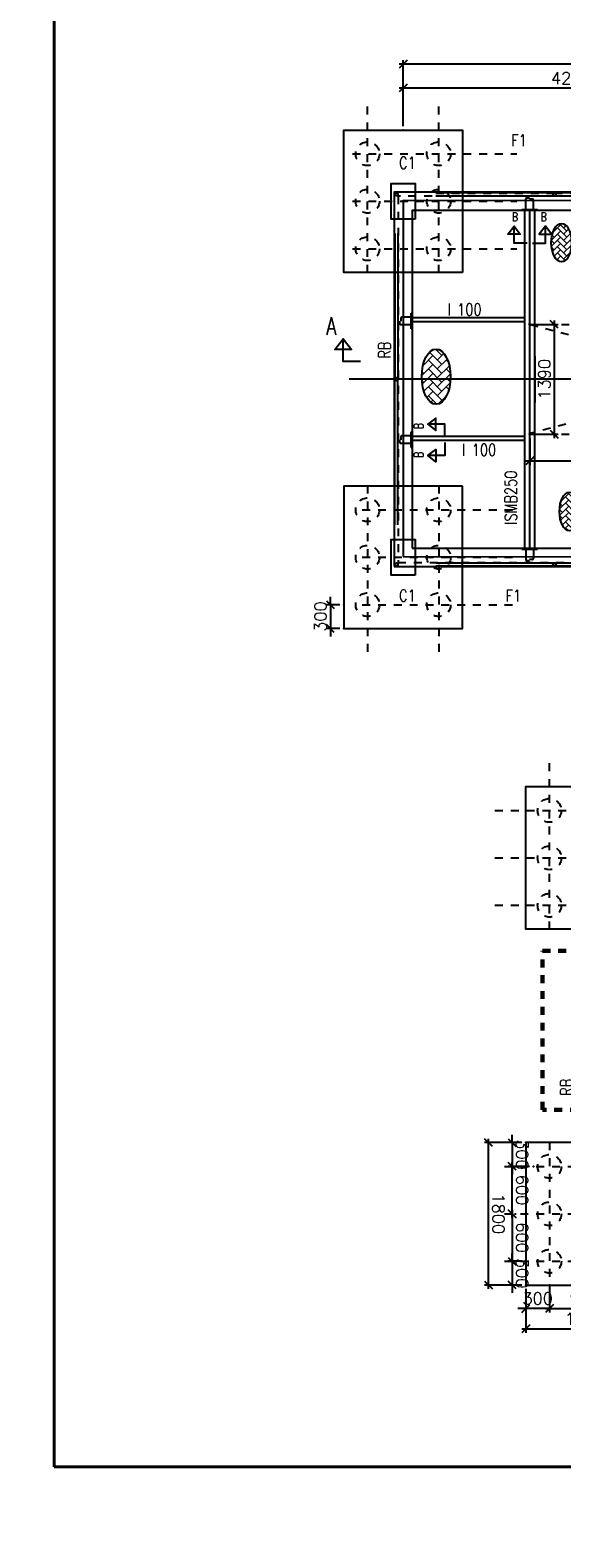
# Model space of a CAD drawing. Header units: inches. Extents: x 727810 to 1461440, y 2714588 to 5435005.
# Tile 104 of 233: x 728896 to 728903, y 2716074 to 2716093. Entities that reach past the tile are written whole.
import ezdxf

# ---------------------------------------------------------------- set-up
doc = ezdxf.new("R2010")
doc.units = ezdxf.units.IN
doc.header["$MEASUREMENT"] = 0
doc.linetypes.add('DIVIDEX2', pattern=[2.5, 1, -0.5, 0, -0.5, 0, -0.5])
doc.linetypes.add('HIDDEN', pattern=[0.375, 0.25, -0.125])
doc.layers.add('AM_5', color=3, linetype='Continuous', lineweight=15)
doc.layers.add('AM_8', color=1, linetype='Continuous', lineweight=15)
doc.layers.add('DETAILS', color=7, linetype='Continuous')
doc.layers.add('Inverter Room', color=7, linetype='Continuous')
doc.styles.add('RANJAN', font='romans.shx', dxfattribs={"width": 0.75})
doc.styles.add('ROMANS', font='ROMANS.shx', dxfattribs={"height": 10})
doc.dimstyles.new('ROMANS$0', dxfattribs={"dimscale": 100, "dimtxt": 100, "dimasz": 1, "dimexe": 0.5, "dimexo": 0.5, "dimgap": 0.5, "dimtad": 1, "dimdec": 0, "dimrnd": 5, "dimdsep": 46, "dimtxsty": 'ROMANS', "dimblk": 'OBLIQUE', "dimcen": 1, "dimdle": 0.5, "dimclrd": 6, "dimclre": 6, "dimclrt": 3, "dimadec": 0, "dimazin": 0, "dimtfac": 1, "dimtdec": 0, "dimtix": 1, "dimtmove": 0, "dimatfit": 3, "dimldrblk": 'OBLIQUE', "dimfxl": 1, "dimtolj": 1, "dimtzin": 0, "dimarcsym": 0})
doc.dimstyles.new('ROMANS$7', dxfattribs={"dimscale": 100, "dimtxt": 2.5, "dimasz": 2, "dimexe": 20, "dimexo": 20, "dimgap": 0.5, "dimtad": 1, "dimdec": 0, "dimrnd": 5, "dimzin": 0, "dimdsep": 46, "dimtxsty": 'ROMANS', "dimcen": 0.09, "dimdle": 20, "dimclrd": 256, "dimclre": 256, "dimclrt": 3, "dimadec": 0, "dimazin": 0, "dimtfac": 20, "dimtdec": 0, "dimtix": 1, "dimtmove": 2, "dimatfit": 3, "dimfxl": 1, "dimtolj": 1, "dimtzin": 0, "dimarcsym": 0})
pattern_1 = [(45, (89087.78671121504, 50533.3659537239), (-0.08838834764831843, 0.08838834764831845), [])]

# ---------------------------------------------------------------- blocks, each defined once
blk = doc.blocks.new('_Oblique')
at = {"color": 0, "linetype": 'ByBlock', "lineweight": -2}
blk.add_line((-0.5, -0.5), (0.5, 0.5), dxfattribs=at)
blk = doc.blocks.new('*D66')
at = {"layer": 'Inverter Room', "color": 6, "lineweight": -2, "ltscale": 0.5, "transparency": 16777216}
for p, q in [((2052740.935618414, -2324181.503205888), (2052740.935618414, -2324081.503205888)), ((2052861.739983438, -2324181.503205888), (2052690.935618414, -2324181.503205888)), ((2052740.935618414, -2324181.503205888), (2052740.935618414, -2324481.503205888)), ((2052861.739983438, -2324481.503205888), (2052690.935618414, -2324481.503205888)), ((2052740.935618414, -2324481.503205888), (2052740.935618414, -2324581.503205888))]:
    blk.add_line(p, q, dxfattribs=at)
at = {"layer": 'Inverter Room', "color": 0, "ltscale": 0.5, "transparency": 16777216}
for p in [(2052911.739983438, -2324181.503205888), (2052740.935618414, -2324481.503205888), (2052911.739983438, -2324481.503205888)]:
    blk.add_point(p, dxfattribs=at)
at = {"layer": 'Inverter Room', "color": 6, "lineweight": -2, "ltscale": 0.5, "transparency": 16777216, "xscale": 100, "yscale": 100, "zscale": 100}
for p, rotation in [((2052740.935618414, -2324181.503205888), 270), ((2052740.935618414, -2324481.503205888), 90)]:
    blk.add_blockref('_Oblique', p, dxfattribs=dict(at, rotation=rotation))
at = {"layer": 'Inverter Room', "color": 3, "ltscale": 0.5, "transparency": 16777216, "insert": (2052615.935618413, -2324331.503205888), "char_height": 150, "attachment_point": 5, "rotation": 90, "style": 'ROMANS'}
blk.add_mtext('\\A1;300', dxfattribs=at)
blk = doc.blocks.new('*D67')
at = {"layer": 'Inverter Room', "color": 6, "lineweight": -2, "ltscale": 0.5, "transparency": 16777216}
for p, q in [((2053661.739983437, -2318131.503205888), (2053661.739983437, -2317300.239580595)), ((2062161.739983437, -2318131.503205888), (2062161.739983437, -2317300.239580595)), ((2062211.739983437, -2317350.239580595), (2053611.739983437, -2317350.239580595))]:
    blk.add_line(p, q, dxfattribs=at)
at = {"layer": 'Inverter Room', "color": 0, "ltscale": 0.5, "transparency": 16777216}
for p in [(2053661.739983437, -2317350.239580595), (2053661.739983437, -2318181.503205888), (2062161.739983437, -2318181.503205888)]:
    blk.add_point(p, dxfattribs=at)
at = {"layer": 'Inverter Room', "color": 6, "lineweight": -2, "ltscale": 0.5, "transparency": 16777216, "xscale": 100, "yscale": 100, "zscale": 100, "rotation": 180}
blk.add_blockref('_Oblique', (2053661.739983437, -2317350.239580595), dxfattribs=at)
at = {"layer": 'Inverter Room', "color": 6, "lineweight": -2, "ltscale": 0.5, "transparency": 16777216, "xscale": 100, "yscale": 100, "zscale": 100}
blk.add_blockref('_Oblique', (2062161.739983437, -2317350.239580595), dxfattribs=at)
at = {"layer": 'Inverter Room', "color": 3, "ltscale": 0.5, "transparency": 16777216, "insert": (2057911.739983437, -2317225.239580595), "char_height": 150, "attachment_point": 5, "style": 'ROMANS'}
blk.add_mtext('\\A1;8500', dxfattribs=at)
blk = doc.blocks.new('*D69')
at = {"layer": 'AM_5', "color": 6, "lineweight": -2, "transparency": 16777216}
for p, q in [((2053611.739983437, -2317649.735544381), (2057961.739983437, -2317649.735544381)), ((2053661.739983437, -2318131.503205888), (2053661.739983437, -2317599.735544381)), ((2057911.739983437, -2318131.503205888), (2057911.739983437, -2317599.735544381))]:
    blk.add_line(p, q, dxfattribs=at)
at = {"layer": 'Inverter Room', "color": 0, "transparency": 16777216}
for p in [(2057911.739983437, -2317649.735544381), (2053661.739983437, -2318181.503205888), (2057911.739983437, -2318181.503205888)]:
    blk.add_point(p, dxfattribs=at)
at = {"layer": 'AM_5', "color": 6, "lineweight": -2, "transparency": 16777216, "xscale": 100, "yscale": 100, "zscale": 100, "rotation": 180}
blk.add_blockref('_Oblique', (2053661.739983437, -2317649.735544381), dxfattribs=at)
at = {"layer": 'AM_5', "color": 6, "lineweight": -2, "transparency": 16777216, "xscale": 100, "yscale": 100, "zscale": 100}
blk.add_blockref('_Oblique', (2057911.739983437, -2317649.735544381), dxfattribs=at)
at = {"layer": 'AM_5', "color": 3, "transparency": 16777216, "insert": (2055786.739983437, -2317524.735544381), "char_height": 150, "attachment_point": 5, "style": 'ROMANS', "bg_fill": 3, "box_fill_scale": 1.25, "bg_fill_color": 256, "bg_fill_true_color": 13158600, "bg_fill_transparency": 0}
blk.add_mtext('\\A1;4250', dxfattribs=at)
blk = doc.blocks.new('*D70')
at = {"layer": 'AM_5', "color": 6, "lineweight": -2, "transparency": 16777216}
for p, q in [((2055311.739983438, -2320637.503205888), (2055621.624641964, -2320637.503205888)), ((2055571.624641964, -2320587.503205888), (2055571.624641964, -2322075.503205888)), ((2055311.739983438, -2322025.503205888), (2055621.624641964, -2322025.503205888))]:
    blk.add_line(p, q, dxfattribs=at)
at = {"layer": 'Inverter Room', "color": 0, "transparency": 16777216}
for p in [(2055261.739983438, -2320637.503205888), (2055261.739983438, -2322025.503205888), (2055571.624641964, -2322025.503205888)]:
    blk.add_point(p, dxfattribs=at)
at = {"layer": 'AM_5', "color": 6, "lineweight": -2, "transparency": 16777216, "xscale": 100, "yscale": 100, "zscale": 100}
for p, rotation in [((2055571.624641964, -2320637.503205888), 90), ((2055571.624641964, -2322025.503205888), 270)]:
    blk.add_blockref('_Oblique', p, dxfattribs=dict(at, rotation=rotation))
at = {"layer": 'AM_5', "color": 3, "transparency": 16777216, "insert": (2055446.624641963, -2321331.503205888), "char_height": 150, "attachment_point": 5, "rotation": 90, "style": 'ROMANS', "bg_fill": 3, "box_fill_scale": 1.25, "bg_fill_color": 256, "bg_fill_true_color": 13158600, "bg_fill_transparency": 0}
blk.add_mtext('\\A1;1390', dxfattribs=at)
blk = doc.blocks.new('*D71')
at = {"layer": 'DETAILS', "color": 6, "lineweight": -2, "ltscale": 0.5, "transparency": 16777216}
for p, q in [((2055261.739983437, -2322075.503205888), (2055261.739983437, -2322411.802823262)), ((2060561.739983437, -2322075.503205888), (2060561.739983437, -2322411.802823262)), ((2055211.739983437, -2322361.802823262), (2060611.739983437, -2322361.802823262))]:
    blk.add_line(p, q, dxfattribs=at)
at = {"layer": 'Inverter Room', "color": 0, "ltscale": 0.5, "transparency": 16777216}
for p in [(2055261.739983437, -2322025.503205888), (2060561.739983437, -2322025.503205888), (2060561.739983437, -2322361.802823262)]:
    blk.add_point(p, dxfattribs=at)
at = {"layer": 'DETAILS', "color": 6, "lineweight": -2, "ltscale": 0.5, "transparency": 16777216, "xscale": 100, "yscale": 100, "zscale": 100, "rotation": 180}
blk.add_blockref('_Oblique', (2055261.739983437, -2322361.802823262), dxfattribs=at)
at = {"layer": 'DETAILS', "color": 6, "lineweight": -2, "ltscale": 0.5, "transparency": 16777216, "xscale": 100, "yscale": 100, "zscale": 100}
blk.add_blockref('_Oblique', (2060561.739983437, -2322361.802823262), dxfattribs=at)
at = {"layer": 'DETAILS', "color": 3, "ltscale": 0.5, "transparency": 16777216, "insert": (2057911.739983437, -2322236.802823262), "char_height": 150, "attachment_point": 5, "style": 'ROMANS', "bg_fill": 3, "box_fill_scale": 1.25, "bg_fill_color": 256, "bg_fill_true_color": 13158600, "bg_fill_transparency": 0}
blk.add_mtext('\\A1;5300', dxfattribs=at)
blk = doc.blocks.new('*D76')
at = {"layer": 'Inverter Room', "color": 6, "lineweight": -2, "ltscale": 0.5, "transparency": 16777216}
for p, q in [((2103215.333822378, -2331215.327948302), (2103768.531594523, -2331215.327948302)), ((2103718.531594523, -2332765.327948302), (2103718.531594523, -2331165.327948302)), ((2103215.333822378, -2332715.327948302), (2103768.531594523, -2332715.327948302))]:
    blk.add_line(p, q, dxfattribs=at)
at = {"layer": 'Inverter Room', "color": 0, "ltscale": 0.5, "transparency": 16777216}
for p in [(2103165.333822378, -2331215.327948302), (2103718.531594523, -2331215.327948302), (2103165.333822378, -2332715.327948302)]:
    blk.add_point(p, dxfattribs=at)
at = {"layer": 'Inverter Room', "color": 6, "lineweight": -2, "ltscale": 0.5, "transparency": 16777216, "xscale": 100, "yscale": 100, "zscale": 100}
for p, rotation in [((2103718.531594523, -2331215.327948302), 90), ((2103718.531594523, -2332715.327948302), 270)]:
    blk.add_blockref('_Oblique', p, dxfattribs=dict(at, rotation=rotation))
at = {"layer": 'Inverter Room', "color": 3, "ltscale": 0.5, "transparency": 16777216, "insert": (2103593.531594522, -2331965.327948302), "char_height": 150, "attachment_point": 5, "rotation": 90, "style": 'ROMANS'}
blk.add_mtext('\\A1;1500', dxfattribs=at)
blk = doc.blocks.new('*D77')
at = {"layer": 'DETAILS', "color": 6, "lineweight": -2, "ltscale": 0.5, "transparency": 16777216}
for p, q in [((2101365.333822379, -2332765.327948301), (2101365.333822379, -2333235.586654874)), ((2103165.333822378, -2332765.327948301), (2103165.333822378, -2333235.586654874)), ((2103215.333822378, -2333185.586654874), (2101315.333822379, -2333185.586654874))]:
    blk.add_line(p, q, dxfattribs=at)
at = {"layer": 'Inverter Room', "color": 0, "ltscale": 0.5, "transparency": 16777216}
for p in [(2101365.333822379, -2332715.327948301), (2103165.333822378, -2332715.327948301), (2101365.333822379, -2333185.586654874)]:
    blk.add_point(p, dxfattribs=at)
at = {"layer": 'DETAILS', "color": 6, "lineweight": -2, "ltscale": 0.5, "transparency": 16777216, "xscale": 100, "yscale": 100, "zscale": 100, "rotation": 180}
blk.add_blockref('_Oblique', (2101365.333822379, -2333185.586654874), dxfattribs=at)
at = {"layer": 'DETAILS', "color": 6, "lineweight": -2, "ltscale": 0.5, "transparency": 16777216, "xscale": 100, "yscale": 100, "zscale": 100}
blk.add_blockref('_Oblique', (2103165.333822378, -2333185.586654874), dxfattribs=at)
at = {"layer": 'DETAILS', "color": 3, "ltscale": 0.5, "transparency": 16777216, "insert": (2102265.333822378, -2333060.586654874), "char_height": 150, "attachment_point": 5, "style": 'ROMANS', "bg_fill": 3, "box_fill_scale": 1.25, "bg_fill_color": 256, "bg_fill_true_color": 13158600, "bg_fill_transparency": 0}
blk.add_mtext('\\A1;1800', dxfattribs=at)
blk = doc.blocks.new('*D78')
at = {"layer": 'Inverter Room', "color": 6, "lineweight": -2, "ltscale": 0.5, "transparency": 16777216}
for p, q in [((2102215.333822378, -2332886.132313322), (2102915.333822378, -2332886.132313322)), ((2102265.333822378, -2332858.267928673), (2102265.333822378, -2332836.132313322)), ((2102865.333822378, -2332858.267928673), (2102865.333822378, -2332836.132313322))]:
    blk.add_line(p, q, dxfattribs=at)
at = {"layer": 'Inverter Room', "color": 0, "ltscale": 0.5, "transparency": 16777216}
for p in [(2102265.333822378, -2332908.267928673), (2102865.333822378, -2332886.132313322), (2102865.333822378, -2332908.267928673)]:
    blk.add_point(p, dxfattribs=at)
at = {"layer": 'Inverter Room', "color": 6, "lineweight": -2, "ltscale": 0.5, "transparency": 16777216, "xscale": 100, "yscale": 100, "zscale": 100, "rotation": 180}
blk.add_blockref('_Oblique', (2102265.333822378, -2332886.132313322), dxfattribs=at)
at = {"layer": 'Inverter Room', "color": 6, "lineweight": -2, "ltscale": 0.5, "transparency": 16777216, "xscale": 100, "yscale": 100, "zscale": 100}
blk.add_blockref('_Oblique', (2102865.333822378, -2332886.132313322), dxfattribs=at)
at = {"layer": 'Inverter Room', "color": 3, "ltscale": 0.5, "transparency": 16777216, "insert": (2102565.333822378, -2332761.132313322), "char_height": 150, "attachment_point": 5, "style": 'ROMANS'}
blk.add_mtext('\\A1;600', dxfattribs=at)
blk = doc.blocks.new('*D79')
at = {"layer": 'Inverter Room', "color": 6, "lineweight": -2, "ltscale": 0.5, "transparency": 16777216}
for p, q in [((2103460.451304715, -2332415.327948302), (2103460.451304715, -2332315.327948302)), ((2103215.333822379, -2332415.327948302), (2103510.451304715, -2332415.327948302)), ((2103460.451304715, -2332415.327948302), (2103460.451304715, -2332715.327948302)), ((2103215.333822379, -2332715.327948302), (2103510.451304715, -2332715.327948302)), ((2103460.451304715, -2332715.327948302), (2103460.451304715, -2332815.327948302))]:
    blk.add_line(p, q, dxfattribs=at)
at = {"layer": 'Inverter Room', "color": 0, "ltscale": 0.5, "transparency": 16777216}
for p in [(2103165.333822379, -2332415.327948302), (2103165.333822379, -2332715.327948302), (2103460.451304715, -2332715.327948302)]:
    blk.add_point(p, dxfattribs=at)
at = {"layer": 'Inverter Room', "color": 6, "lineweight": -2, "ltscale": 0.5, "transparency": 16777216, "xscale": 100, "yscale": 100, "zscale": 100}
for p, rotation in [((2103460.451304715, -2332415.327948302), 270), ((2103460.451304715, -2332715.327948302), 90)]:
    blk.add_blockref('_Oblique', p, dxfattribs=dict(at, rotation=rotation))
at = {"layer": 'Inverter Room', "color": 3, "ltscale": 0.5, "transparency": 16777216, "insert": (2103335.451304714, -2332565.327948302), "char_height": 150, "attachment_point": 5, "rotation": 90, "style": 'ROMANS'}
blk.add_mtext('\\A1;300', dxfattribs=at)
blk = doc.blocks.new('*D91')
at = {"layer": 'Inverter Room', "color": 6, "lineweight": -2, "ltscale": 0.5, "transparency": 16777216}
for p, q in [((2101665.333822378, -2332666.512128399), (2101665.333822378, -2332936.382313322)), ((2101365.333822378, -2332886.382313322), (2101265.333822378, -2332886.382313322)), ((2101365.333822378, -2332765.327948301), (2101365.333822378, -2332936.382313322)), ((2101365.333822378, -2332886.382313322), (2101665.333822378, -2332886.382313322)), ((2101665.333822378, -2332886.382313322), (2101765.333822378, -2332886.382313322))]:
    blk.add_line(p, q, dxfattribs=at)
at = {"layer": 'Inverter Room', "color": 0, "ltscale": 0.5, "transparency": 16777216}
for p in [(2101365.333822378, -2332715.327948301), (2101665.333822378, -2332616.512128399), (2101665.333822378, -2332886.382313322)]:
    blk.add_point(p, dxfattribs=at)
at = {"layer": 'Inverter Room', "color": 6, "lineweight": -2, "ltscale": 0.5, "transparency": 16777216, "xscale": 100, "yscale": 100, "zscale": 100}
blk.add_blockref('_Oblique', (2101365.333822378, -2332886.382313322), dxfattribs=at)
at = {"layer": 'Inverter Room', "color": 6, "lineweight": -2, "ltscale": 0.5, "transparency": 16777216, "xscale": 100, "yscale": 100, "zscale": 100, "rotation": 180}
blk.add_blockref('_Oblique', (2101665.333822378, -2332886.382313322), dxfattribs=at)
at = {"layer": 'Inverter Room', "color": 3, "ltscale": 0.5, "transparency": 16777216, "insert": (2101515.333822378, -2332761.382313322), "char_height": 150, "attachment_point": 5, "style": 'ROMANS'}
blk.add_mtext('\\A1;300', dxfattribs=at)
blk = doc.blocks.new('*D92')
at = {"layer": 'Inverter Room', "color": 6, "lineweight": -2, "ltscale": 0.5, "transparency": 16777216}
for p, q in [((2102865.333822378, -2332886.132313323), (2102765.333822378, -2332886.132313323)), ((2102865.333822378, -2332765.327948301), (2102865.333822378, -2332936.132313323)), ((2102865.333822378, -2332886.132313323), (2103165.333822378, -2332886.132313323)), ((2103165.333822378, -2332765.327948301), (2103165.333822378, -2332936.132313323)), ((2103165.333822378, -2332886.132313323), (2103265.333822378, -2332886.132313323))]:
    blk.add_line(p, q, dxfattribs=at)
at = {"layer": 'Inverter Room', "color": 0, "ltscale": 0.5, "transparency": 16777216}
for p in [(2102865.333822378, -2332715.327948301), (2103165.333822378, -2332715.327948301), (2103165.333822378, -2332886.132313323)]:
    blk.add_point(p, dxfattribs=at)
at = {"layer": 'Inverter Room', "color": 6, "lineweight": -2, "ltscale": 0.5, "transparency": 16777216, "xscale": 100, "yscale": 100, "zscale": 100}
blk.add_blockref('_Oblique', (2102865.333822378, -2332886.132313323), dxfattribs=at)
at = {"layer": 'Inverter Room', "color": 6, "lineweight": -2, "ltscale": 0.5, "transparency": 16777216, "xscale": 100, "yscale": 100, "zscale": 100, "rotation": 180}
blk.add_blockref('_Oblique', (2103165.333822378, -2332886.132313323), dxfattribs=at)
at = {"layer": 'Inverter Room', "color": 3, "ltscale": 0.5, "transparency": 16777216, "insert": (2103015.333822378, -2332761.132313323), "char_height": 150, "attachment_point": 5, "style": 'ROMANS'}
blk.add_mtext('\\A1;300', dxfattribs=at)
blk = doc.blocks.new('*D80')
at = {"layer": 'Inverter Room', "color": 6, "lineweight": -2, "ltscale": 0.5, "transparency": 16777216}
for p, q in [((2102315.333822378, -2332886.132313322), (2101615.333822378, -2332886.132313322)), ((2101665.333822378, -2332858.267928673), (2101665.333822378, -2332836.132313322)), ((2102265.333822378, -2332858.267928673), (2102265.333822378, -2332836.132313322))]:
    blk.add_line(p, q, dxfattribs=at)
at = {"layer": 'Inverter Room', "color": 0, "ltscale": 0.5, "transparency": 16777216}
for p in [(2101665.333822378, -2332886.132313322), (2101665.333822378, -2332908.267928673), (2102265.333822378, -2332908.267928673)]:
    blk.add_point(p, dxfattribs=at)
at = {"layer": 'Inverter Room', "color": 6, "lineweight": -2, "ltscale": 0.5, "transparency": 16777216, "xscale": 100, "yscale": 100, "zscale": 100, "rotation": 180}
blk.add_blockref('_Oblique', (2101665.333822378, -2332886.132313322), dxfattribs=at)
at = {"layer": 'Inverter Room', "color": 6, "lineweight": -2, "ltscale": 0.5, "transparency": 16777216, "xscale": 100, "yscale": 100, "zscale": 100}
blk.add_blockref('_Oblique', (2102265.333822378, -2332886.132313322), dxfattribs=at)
at = {"layer": 'Inverter Room', "color": 3, "ltscale": 0.5, "transparency": 16777216, "insert": (2101965.333822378, -2332761.132313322), "char_height": 150, "attachment_point": 5, "style": 'ROMANS'}
blk.add_mtext('\\A1;600', dxfattribs=at)
blk = doc.blocks.new('*D81')
at = {"layer": 'AM_5', "color": 6, "lineweight": -2, "transparency": 16777216}
for p, q in [((2103215.333822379, -2331515.327948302), (2103510.451304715, -2331515.327948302)), ((2103460.451304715, -2332465.327948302), (2103460.451304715, -2331465.327948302)), ((2103215.333822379, -2332415.327948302), (2103510.451304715, -2332415.327948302))]:
    blk.add_line(p, q, dxfattribs=at)
at = {"layer": 'Inverter Room', "color": 0, "transparency": 16777216}
for p in [(2103165.333822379, -2331515.327948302), (2103460.451304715, -2331515.327948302), (2103165.333822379, -2332415.327948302)]:
    blk.add_point(p, dxfattribs=at)
at = {"layer": 'AM_5', "color": 6, "lineweight": -2, "transparency": 16777216, "xscale": 100, "yscale": 100, "zscale": 100}
for p, rotation in [((2103460.451304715, -2331515.327948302), 90), ((2103460.451304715, -2332415.327948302), 270)]:
    blk.add_blockref('_Oblique', p, dxfattribs=dict(at, rotation=rotation))
at = {"layer": 'AM_5', "color": 3, "transparency": 16777216, "insert": (2103335.451304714, -2331965.327948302), "char_height": 150, "attachment_point": 5, "rotation": 90, "style": 'ROMANS', "bg_fill": 3, "box_fill_scale": 1.25, "bg_fill_color": 256, "bg_fill_true_color": 13158600, "bg_fill_transparency": 0}
blk.add_mtext('\\A1;900', dxfattribs=at)
blk = doc.blocks.new('dshshh')
at = {"layer": 'AM_8', "ltscale": 0.5}
h = blk.add_hatch(dxfattribs=at)
h.set_pattern_fill('AR-HBONE', color=256, scale=14, style=0)
h.set_pattern_definition([(45, (673607.7391147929, -665542.4149470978), (6.217248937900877e-15, 79.19595949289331), [168, -56]), (135, (673647.3370945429, -665502.8169673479), (6.217248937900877e-15, 79.19595949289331), [168, -56])])
edge = h.paths.add_edge_path()
edge.add_ellipse((2055661.937466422, -2319605.092563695), major_axis=(0, 244.0198238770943), ratio=0.5219783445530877, start_angle=191.4591559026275, end_angle=459.2911062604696)
edge.add_ellipse((2055661.937466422, -2319605.092563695), major_axis=(0, 244.0198238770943), ratio=0.5219783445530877, start_angle=99.2911062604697, end_angle=191.4591559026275)
h = blk.add_hatch(dxfattribs=at)
h.set_pattern_fill('ANSI31', color=256, style=0)
h.set_pattern_definition(pattern_1)
edge = h.paths.add_edge_path()
edge.add_arc((2055261.739983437, -2320640.265767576), 7.160762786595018, 11.12182641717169, 168.8781735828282, ccw=False)
edge.add_arc((2055261.739983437, -2320637.503205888), 7.160762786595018, 348.8781735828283, 551.1218264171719)
h = blk.add_hatch(dxfattribs=at)
h.set_pattern_fill('AR-HBONE', color=256, scale=20, style=0)
h.set_pattern_definition([(45, (79715.24540795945, 41647.8343169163), (8.881784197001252e-15, 113.1370849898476), [240, -80]), (135, (79771.81395045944, 41704.4028594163), (8.881784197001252e-15, 113.1370849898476), [240, -80])])
edge = h.paths.add_edge_path()
edge.add_ellipse((2054078.385910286, -2321298.847992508), major_axis=(0, 348.599748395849), ratio=0.5219783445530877, start_angle=191.4591559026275, end_angle=459.2911062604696)
edge.add_ellipse((2054078.385910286, -2321298.847992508), major_axis=(0, 348.599748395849), ratio=0.5219783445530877, start_angle=99.2911062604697, end_angle=191.4591559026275)
h = blk.add_hatch(dxfattribs=at)
h.set_pattern_fill('ANSI31', color=256, style=0)
h.set_pattern_definition(pattern_1)
edge = h.paths.add_edge_path()
edge.add_arc((2055261.739983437, -2322022.740644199), 7.160762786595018, 191.1218264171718, 348.8781735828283)
edge.add_arc((2055261.739983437, -2322025.503205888), 7.160762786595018, -191.12182641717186, 11.12182641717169, ccw=False)
h = blk.add_hatch(dxfattribs=at)
h.set_pattern_fill('AR-HBONE', color=256, scale=14, style=0)
h.set_pattern_definition([(45, (673711.1683832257, -668940.7227326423), (6.217248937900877e-15, 79.19595949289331), [168, -56]), (135, (673750.7663629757, -668901.1247528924), (6.217248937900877e-15, 79.19595949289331), [168, -56])])
edge = h.paths.add_edge_path()
edge.add_ellipse((2055765.366734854, -2323003.400349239), major_axis=(0, 244.0198238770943), ratio=0.5219783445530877, start_angle=191.4591559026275, end_angle=459.2911062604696)
edge.add_ellipse((2055765.366734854, -2323003.400349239), major_axis=(0, 244.0198238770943), ratio=0.5219783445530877, start_angle=99.2911062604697, end_angle=191.4591559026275)
at = {"layer": 'DETAILS', "linetype": 'DIVIDEX2', "ltscale": 0.5}
for p, q in [((2053211.739983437, -2319985.399470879), (2053211.739983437, -2317883.399470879)), ((2054111.739983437, -2319985.399470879), (2054111.739983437, -2317883.399470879)), ((2053022.266101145, -2318481.503205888), (2055098.266101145, -2318481.503205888)), ((2053022.266101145, -2319081.503205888), (2055098.266101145, -2319081.503205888)), ((2053022.266101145, -2319681.503205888), (2055098.266101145, -2319681.503205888)), ((2053211.739983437, -2322677.606940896), (2053211.739983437, -2324863.888966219)), ((2054111.739983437, -2322677.606940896), (2054111.739983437, -2324863.888966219)), ((2053143.901716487, -2322981.503205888), (2055098.266101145, -2322981.503205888)), ((2053143.901716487, -2323581.503205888), (2055098.266101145, -2323581.503205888)), ((2053143.901716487, -2324181.503205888), (2055098.266101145, -2324181.503205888))]:
    blk.add_line(p, q, dxfattribs=at)
at = {"layer": 'DETAILS', "ltscale": 0.5}
for p, q in [((2054075.277989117, -2318971.112832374), (2055575.277989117, -2318971.112832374)), ((2054075.277989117, -2319011.112832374), (2055575.277989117, -2319011.112832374)), ((2055575.277989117, -2318971.112832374), (2057075.277989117, -2318971.112832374)), ((2055575.277989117, -2319011.112832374), (2057075.277989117, -2319011.112832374)), ((2053555.277989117, -2319491.112832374), (2053555.277989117, -2321331.503205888)), ((2053595.277989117, -2319491.112832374), (2053595.277989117, -2321331.503205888)), ((2053776.739979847, -2320494.383552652), (2053776.739979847, -2320694.383552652)), ((2053555.277989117, -2323171.893579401), (2053555.277989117, -2321331.503205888)), ((2053595.277989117, -2323171.893579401), (2053595.277989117, -2321331.503205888)), ((2053776.739979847, -2321994.383552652), (2053776.739979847, -2322194.383552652)), ((2054075.277989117, -2323651.893579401), (2055575.277989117, -2323651.893579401)), ((2054075.277989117, -2323691.893579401), (2055575.277989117, -2323691.893579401)), ((2055575.277989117, -2323651.893579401), (2057075.277989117, -2323651.893579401)), ((2055575.277989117, -2323691.893579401), (2057075.277989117, -2323691.893579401))]:
    blk.add_line(p, q, dxfattribs=at)
for centre, radius in [((2053575.277989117, -2318991.112832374), 20), ((2055575.277989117, -2318991.112832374), 20), ((2055261.739983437, -2320637.503205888), 7.160762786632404), ((2053575.277989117, -2321331.503205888), 20), ((2055261.739983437, -2322025.503205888), 7.160762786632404), ((2053575.277989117, -2323671.893579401), 20), ((2055575.277989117, -2323671.893579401), 20)]:
    blk.add_circle(centre, radius, dxfattribs=at)
for centre, start, end in [((2055261.739983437, -2320640.265767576), 11.12182641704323, 168.8781735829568), ((2055261.739983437, -2322022.740644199), 191.1218264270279, 348.8781735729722)]:
    blk.add_arc(centre, 7.160762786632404, start, end, dxfattribs=at)
for centre, major_axis in [((2055661.937466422, -2319605.092563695), (0, 244.0198238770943)), ((2054078.385910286, -2321298.847992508), (0, 348.599748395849)), ((2055765.366734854, -2323003.400349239), (0, 244.0198238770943))]:
    blk.add_ellipse(centre, major_axis=major_axis, ratio=0.5219783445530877, dxfattribs=at)
at = {"layer": 'Inverter Room', "color": 8, "linetype": 'HIDDEN', "ltscale": 2}
for p, q in [((2054073.619393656, -2318973.189410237), (2055576.936584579, -2318973.189410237)), ((2054075.277989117, -2319009.112832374), (2055575.277989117, -2319009.112832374)), ((2055573.619393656, -2318973.189410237), (2057076.936584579, -2318973.189410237)), ((2055575.277989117, -2319009.112832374), (2057075.277989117, -2319009.112832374)), ((2053557.35456698, -2319489.454236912), (2053557.35456698, -2321322.629033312)), ((2053593.277989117, -2319491.112832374), (2053593.277989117, -2321322.785408)), ((2060554.713705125, -2320638.884486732), (2055259.93435856, -2322018.573830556)), ((2055261.739983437, -2320637.503205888), (2060561.739983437, -2320637.503205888)), ((2055268.766261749, -2320638.884486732), (2060563.545608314, -2322018.573830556)), ((2053557.35456698, -2323173.552174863), (2053557.35456698, -2321340.377378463)), ((2053593.277989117, -2323171.893579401), (2053593.277989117, -2321340.221003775)), ((2055261.739983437, -2322025.503205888), (2060561.739983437, -2322025.503205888)), ((2054073.619393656, -2323689.817001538), (2055576.936584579, -2323689.817001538)), ((2054075.277989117, -2323653.893579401), (2055575.277989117, -2323653.893579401)), ((2055573.619393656, -2323689.817001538), (2057076.936584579, -2323689.817001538)), ((2055575.277989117, -2323653.893579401), (2057075.277989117, -2323653.893579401))]:
    blk.add_line(p, q, dxfattribs=at)
at = {"layer": 'Inverter Room', "color": 4, "ltscale": 0.5}
for p, q in [((2055161.739983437, -2319184.503205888), (2055161.739983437, -2319196.503205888)), ((2055361.739983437, -2319184.503205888), (2055361.739983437, -2319196.503205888)), ((2053764.739979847, -2320494.383552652), (2053776.739979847, -2320494.383552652)), ((2053764.739979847, -2320694.383552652), (2053776.739979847, -2320694.383552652)), ((2053764.739979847, -2321994.383552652), (2053776.739979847, -2321994.383552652)), ((2053764.739979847, -2322194.383552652), (2053776.739979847, -2322194.383552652)), ((2055161.739983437, -2323478.503205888), (2055161.739983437, -2323466.503205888)), ((2055361.739983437, -2323478.503205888), (2055361.739983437, -2323466.503205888))]:
    blk.add_line(p, q, dxfattribs=at)
at = {"layer": 'Inverter Room', "color": 2}
for p, q in [((2055214.011079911, -2319181.503205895), (2055214.011079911, -2319049.461498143)), ((2055217.011079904, -2319184.503205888), (2055306.46888697, -2319184.503205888)), ((2055225.261079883, -2319038.211498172), (2055259.113572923, -2319038.211498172)), ((2055298.218886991, -2319053.250468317), (2055259.634382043, -2319053.250468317)), ((2055309.468886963, -2319181.503205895), (2055309.468886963, -2319064.500468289)), ((2053761.739979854, -2320546.654649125), (2053644.737242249, -2320546.654649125)), ((2053764.739979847, -2320639.112456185), (2053764.739979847, -2320549.654649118)), ((2053618.448272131, -2320630.862456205), (2053618.448272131, -2320597.009963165)), ((2053761.739979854, -2320642.112456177), (2053629.698272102, -2320642.112456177)), ((2053633.487242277, -2320557.904649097), (2053633.487242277, -2320596.489154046)), ((2053633.487242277, -2322057.904649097), (2053633.487242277, -2322096.489154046)), ((2053761.739979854, -2322046.654649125), (2053644.737242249, -2322046.654649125)), ((2053764.739979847, -2322139.112456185), (2053764.739979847, -2322049.654649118)), ((2053618.448272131, -2322130.862456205), (2053618.448272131, -2322097.009963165)), ((2053761.739979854, -2322142.112456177), (2053629.698272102, -2322142.112456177)), ((2055214.011079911, -2323481.50320588), (2055214.011079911, -2323613.544913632)), ((2055217.011079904, -2323478.503205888), (2055306.46888697, -2323478.503205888)), ((2055309.468886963, -2323481.50320588), (2055309.468886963, -2323598.505943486)), ((2055225.261079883, -2323624.794913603), (2055259.113572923, -2323624.794913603)), ((2055298.218886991, -2323609.755943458), (2055259.634382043, -2323609.755943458))]:
    blk.add_line(p, q, dxfattribs=at)
at = {"layer": 'Inverter Room', "ltscale": 2}
blk.add_line((2055261.739983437, -2323466.503205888), (2055261.739983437, -2319196.503205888), dxfattribs=at)
at = {"layer": 'Inverter Room', "color": 4, "ltscale": 0.5}
for points in [[(2054411.739983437, -2319981.503205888), (2052911.739983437, -2319981.503205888), (2052911.739983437, -2318181.503205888), (2054411.739983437, -2318181.503205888)], [(2053546.739979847, -2323696.503205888), (2062276.739979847, -2323696.503205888), (2062276.739979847, -2318966.503205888), (2053546.739979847, -2318966.503205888)], [(2053776.739979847, -2323466.503205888), (2062046.739979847, -2323466.503205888), (2062046.739979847, -2319196.503205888), (2053776.739979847, -2319196.503205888)], [(2054411.739983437, -2322681.503205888), (2052911.739983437, -2322681.503205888), (2052911.739983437, -2324481.503205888), (2054411.739983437, -2324481.503205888)]]:
    blk.add_lwpolyline(points, close=True, dxfattribs=at)
at = {"layer": 'Inverter Room', "ltscale": 3}
for points in [[(2053811.739979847, -2319306.503205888), (2053511.739979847, -2319306.503205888), (2053511.739979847, -2318856.503205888), (2053811.739979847, -2318856.503205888)], [(2053811.739979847, -2323806.503205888), (2053511.739979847, -2323806.503205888), (2053511.739979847, -2323356.503205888), (2053811.739979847, -2323356.503205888)]]:
    blk.add_lwpolyline(points, close=True, dxfattribs=at)
at = {"layer": 'Inverter Room', "color": 8, "linetype": 'HIDDEN', "ltscale": 2}
blk.add_lwpolyline([(2053596.739979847, -2323646.503205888), (2062226.665038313, -2323655.159759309), (2062226.665038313, -2319025.159759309), (2053596.739979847, -2319016.503205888)], close=True, dxfattribs=at)
at = {"layer": 'Inverter Room', "ltscale": 2}
blk.add_lwpolyline([(2053661.798765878, -2323573.836226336), (2062161.739979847, -2323581.503205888), (2062161.739979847, -2319081.503205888), (2053661.798765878, -2319073.836226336)], close=True, dxfattribs=at)
at = {"layer": 'Inverter Room', "color": 4, "ltscale": 0.5}
for points in [[(2055161.739983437, -2319184.503205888), (2055361.739983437, -2319184.503205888)], [(2053764.739979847, -2320694.383552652), (2053764.739979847, -2320494.383552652)], [(2053764.739979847, -2322194.383552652), (2053764.739979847, -2321994.383552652)], [(2055161.739983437, -2323478.503205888), (2055361.739983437, -2323478.503205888)]]:
    blk.add_lwpolyline(points, dxfattribs=at)
at = {"layer": 'Inverter Room', "color": 4, "linetype": 'Continuous'}
for points in [[(2055228.459208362, -2319609.668578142), (2055063.439360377, -2319609.668578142), (2055063.439360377, -2319395.66582388), (2055142.621342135, -2319496.011558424), (2054986.775929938, -2319496.011558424), (2055063.439360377, -2319395.66582388)], [(2055295.020758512, -2319609.668578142), (2055460.040606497, -2319609.668578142), (2055460.040606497, -2319395.66582388), (2055380.858624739, -2319496.011558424), (2055536.704036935, -2319496.011558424), (2055460.040606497, -2319395.66582388)], [(2053121.605441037, -2321107.442283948), (2052901.578977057, -2321107.442283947), (2052901.578977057, -2320822.105278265), (2053007.154952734, -2320955.89959099), (2052799.361069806, -2320955.89959099), (2052901.578977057, -2320822.105278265)], [(2054187.935062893, -2322065.56831259), (2054187.935062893, -2321900.548464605), (2053973.93230863, -2321900.548464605), (2054074.278043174, -2321979.730446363), (2054074.278043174, -2321823.885034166), (2053973.93230863, -2321900.548464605)], [(2054187.935062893, -2322132.12986274), (2054187.935062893, -2322297.149710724), (2053973.93230863, -2322297.149710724), (2054074.278043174, -2322217.967728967), (2054074.278043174, -2322373.813141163), (2053973.93230863, -2322297.149710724)]]:
    blk.add_lwpolyline(points, dxfattribs=at)
at = {"layer": 'Inverter Room', "color": 8, "linetype": 'HIDDEN', "ltscale": 2}
for centre, radius in [((2053211.739983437, -2318481.503205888), 150), ((2054111.739983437, -2318481.503205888), 150), ((2053211.739983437, -2319081.503205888), 150), ((2053575.277989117, -2318991.112832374), 18), ((2054111.739983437, -2319081.503205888), 150), ((2055575.277989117, -2318991.112832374), 18), ((2053211.739983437, -2319681.503205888), 150), ((2054111.739983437, -2319681.503205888), 150), ((2053575.277989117, -2321331.503205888), 18), ((2053211.739983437, -2322981.503205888), 150), ((2054111.739983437, -2322981.503205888), 150), ((2053211.739983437, -2323581.503205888), 150), ((2054111.739983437, -2323581.503205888), 150), ((2053575.277989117, -2323671.893579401), 18), ((2055575.277989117, -2323671.893579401), 18), ((2053211.739983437, -2324181.503205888), 150), ((2054111.739983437, -2324181.503205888), 150)]:
    blk.add_circle(centre, radius, dxfattribs=at)
at = {"layer": 'Inverter Room', "color": 2}
for centre, radius, start, end in [((2055225.261079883, -2319049.461498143), 11.249999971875, 90, 180), ((2055217.011079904, -2319181.503205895), 2.999999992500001, 180, 270), ((2055298.218886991, -2319064.500468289), 11.249999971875, 0, 90), ((2055306.46888697, -2319181.503205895), 2.999999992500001, 270, 0), ((2053644.737242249, -2320557.904649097), 11.249999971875, 90, 180), ((2053761.739979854, -2320549.654649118), 2.999999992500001, 0, 90), ((2053629.698272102, -2320630.862456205), 11.249999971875, 180, 270), ((2053761.739979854, -2320639.112456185), 2.999999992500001, 270, 0), ((2053644.737242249, -2322057.904649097), 11.249999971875, 90, 180), ((2053761.739979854, -2322049.654649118), 2.999999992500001, 0, 90), ((2053629.698272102, -2322130.862456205), 11.249999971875, 180, 270), ((2053761.739979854, -2322139.112456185), 2.999999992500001, 270, 0), ((2055217.011079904, -2323481.50320588), 2.999999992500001, 90, 180), ((2055298.218886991, -2323598.505943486), 11.249999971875, 270, 0), ((2055306.46888697, -2323481.50320588), 2.999999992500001, 0, 90), ((2055225.261079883, -2323613.544913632), 11.249999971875, 180, 270)]:
    blk.add_arc(centre, radius, start, end, dxfattribs=at)
at = {"layer": 'DETAILS', "color": 3, "style": 'ROMANS', "width": 0.8}
for p in [(2054220.96909937, -2320524.038123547), (2054405.694959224, -2322299.003089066)]:
    blk.add_text('I 100', height=150, dxfattribs=at).set_placement(p)
for s, p in [('RB', (2053500.830469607, -2321069.818120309)), ('ISMB250', (2055098.848692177, -2323170.664519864))]:
    blk.add_text(s, height=150, rotation=90, dxfattribs=at).set_placement(p)
at = {"layer": 'Inverter Room', "color": 3, "linetype": 'Continuous', "style": 'ROMANS', "width": 0.8}
for s, p in [('F1', (2055028.57776084, -2318386.212510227)), ('C1', (2053609.231026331, -2318671.166019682)), ('C1', (2053609.231026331, -2324141.840392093)), ('F1', (2054956.301016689, -2324141.840392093))]:
    blk.add_text(s, height=150, dxfattribs=at).set_placement(p)
at = {"layer": 'Inverter Room', "color": 2, "linetype": 'Continuous', "ltscale": 0.6, "style": 'RANJAN', "width": 0.75}
for s, height, p in [('B', 112.5, (2055036.177882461, -2319334.997788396)), ('B', 112.5, (2055398.90922727, -2319334.997788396)), ('A', 225, (2052688.325277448, -2320770.09107267))]:
    blk.add_text(s, height=height, dxfattribs=at).set_placement(p)
for p in [(2053913.264273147, -2321961.679843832), (2053913.264273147, -2322324.411188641)]:
    blk.add_text('B', height=112.5, rotation=90, dxfattribs=at).set_placement(p)
at = {"layer": 'Inverter Room', "ltscale": 0.5}
dim = blk.add_linear_dim(base=(2053661.739983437, -2317350.239580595), p1=(2062161.739983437, -2318181.503205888), p2=(2053661.739983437, -2318181.503205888), dimstyle='ROMANS$0', override={"dimtxt": 150, "dimfxl": 0.75, "dimarcsym": 1}, dxfattribs=at)
dim.commit()
dim.dimension.update_dxf_attribs({"geometry": '*D67', "text_midpoint": (2057911.739983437, -2317225.239580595)})
dim = blk.add_linear_dim(base=(2052740.935618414, -2324481.503205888), p1=(2052911.739983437, -2324181.503205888), p2=(2052911.739983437, -2324481.503205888), angle=90, dimstyle='ROMANS$0', override={"dimtxt": 150, "dimfxl": 0.75, "dimarcsym": 1}, dxfattribs=at)
dim.commit()
dim.dimension.update_dxf_attribs({"geometry": '*D66', "text_midpoint": (2052615.935618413, -2324331.503205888)})
at = {"layer": 'AM_5'}
dim = blk.add_linear_dim(base=(2057911.739983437, -2317649.735544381), p1=(2053661.739983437, -2318181.503205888), p2=(2057911.739983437, -2318181.503205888), dimstyle='ROMANS$0', override={"dimtxt": 150, "dimtfill": 1, "dimarcsym": 1}, dxfattribs=at)
dim.commit()
dim.dimension.update_dxf_attribs({"geometry": '*D69', "text_midpoint": (2055786.739983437, -2317524.735544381)})
dim = blk.add_linear_dim(base=(2055571.624641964, -2322025.503205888), p1=(2055261.739983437, -2320637.503205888), p2=(2055261.739983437, -2322025.503205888), angle=90, dimstyle='ROMANS$0', override={"dimtxt": 150, "dimtfill": 1, "dimarcsym": 1}, dxfattribs=at)
dim.commit()
dim.dimension.update_dxf_attribs({"geometry": '*D70', "text_midpoint": (2055446.624641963, -2321331.503205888)})
at = {"layer": 'Inverter Room', "color": 4, "ltscale": 0.5}
for p, q in [((2055191.237686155, -2320556.503205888), (2053777.232770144, -2320556.503205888)), ((2055191.237686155, -2320606.503205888), (2053777.232770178, -2320606.503205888))]:
    blk.add_line(p, q, dxfattribs=at)
at = {"layer": 'Inverter Room', "ltscale": 2}
for p, q in [((2063030.815499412, -2321331.503205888), (2052980.62100203, -2321331.503205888)), ((2055191.237686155, -2321331.503205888), (2053390.188453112, -2321331.503205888))]:
    blk.add_line(p, q, dxfattribs=at)
at = {"layer": 'DETAILS', "ltscale": 0.5}
dim = blk.add_linear_dim(base=(2060561.739983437, -2322361.802823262), p1=(2055261.739983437, -2322025.503205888), p2=(2060561.739983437, -2322025.503205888), dimstyle='ROMANS$0', override={"dimtxt": 150, "dimtfill": 1, "dimarcsym": 1}, dxfattribs=at)
dim.commit()
dim.dimension.update_dxf_attribs({"geometry": '*D71', "text_midpoint": (2057911.739983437, -2322236.802823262)})
at = {"layer": 'Inverter Room', "color": 4, "ltscale": 0.5}
for p, q in [((2055199.239983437, -2323466.503205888), (2055199.239983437, -2319196.503205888)), ((2055324.239983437, -2323466.503205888), (2055324.239983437, -2319196.503205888)), ((2055191.237686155, -2322056.503205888), (2053777.232770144, -2322056.503205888)), ((2055191.237686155, -2322106.503205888), (2053777.232770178, -2322106.503205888))]:
    blk.add_line(p, q, dxfattribs=at)
blk = doc.blocks.new('bhcbhb')
at = {"layer": 'DETAILS', "linetype": 'DIVIDEX2', "ltscale": 0.5}
for p, q in [((2097165.333822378, -2333104.801830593), (2097165.333822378, -2331028.801830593)), ((2097765.333822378, -2333104.801830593), (2097765.333822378, -2331028.801830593)), ((2098365.333822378, -2333104.801830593), (2098365.333822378, -2331028.801830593)), ((2098669.23008737, -2332415.327948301), (2096567.23008737, -2332415.327948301)), ((2101361.437557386, -2332415.327948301), (2103547.719582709, -2332415.327948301))]:
    blk.add_line(p, q, dxfattribs=at)
at = {"layer": 'DETAILS', "linetype": 'HIDDEN', "lineweight": 60, "ltscale": 20}
blk.add_lwpolyline([(2098942.371871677, -2332503.963624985), (2098942.371871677, -2325454.672459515), (2100949.575811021, -2325454.672459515), (2100949.575811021, -2332503.963624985)], close=True, dxfattribs=at)
at = {"layer": 'Inverter Room', "color": 4, "ltscale": 0.5}
blk.add_lwpolyline([(2098665.333822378, -2331215.327948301), (2098665.333822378, -2332715.327948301), (2096865.333822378, -2332715.327948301), (2096865.333822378, -2331215.327948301)], close=True, dxfattribs=at)
at = {"layer": 'Inverter Room', "color": 8, "linetype": 'HIDDEN', "ltscale": 2}
for centre in [(2097165.333822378, -2332415.327948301), (2097765.333822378, -2332415.327948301), (2098365.333822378, -2332415.327948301), (2101665.333822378, -2332415.327948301), (2102265.333822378, -2332415.327948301), (2102865.333822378, -2332415.327948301)]:
    blk.add_circle(centre, 150, dxfattribs=at)
at = {"layer": 'DETAILS', "color": 3, "style": 'ROMANS', "width": 0.8}
blk.add_text('RB', height=150, rotation=180, dxfattribs=at).set_placement((2100772.73319367, -2332126.237462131))
at = {"layer": 'Inverter Room', "ltscale": 0.5}
dim = blk.add_linear_dim(base=(2103718.531594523, -2331215.327948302), p1=(2103165.333822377, -2332715.327948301), p2=(2103165.333822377, -2331215.327948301), angle=90, dimstyle='ROMANS$0', override={"dimtxt": 150, "dimfxl": 0.75, "dimarcsym": 1}, dxfattribs=at)
dim.commit()
dim.dimension.update_dxf_attribs({"geometry": '*D76', "text_midpoint": (2103593.531594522, -2331965.327948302)})
at = {"layer": 'DETAILS', "ltscale": 0.5}
dim = blk.add_linear_dim(base=(2101365.333822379, -2333185.586654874), p1=(2103165.333822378, -2332715.327948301), p2=(2101365.333822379, -2332715.327948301), angle=180, dimstyle='ROMANS$0', override={"dimtxt": 150, "dimtfill": 1, "dimarcsym": 1}, dxfattribs=at)
dim.commit()
dim.dimension.update_dxf_attribs({"geometry": '*D77', "text_midpoint": (2102265.333822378, -2333060.586654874)})
at = {"layer": 'DETAILS', "linetype": 'DIVIDEX2', "ltscale": 0.5}
for p, q in [((2101665.333822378, -2332983.166215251), (2101665.333822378, -2331028.801830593)), ((2102265.333822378, -2332983.166215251), (2102265.333822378, -2331028.801830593)), ((2102865.333822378, -2332983.166215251), (2102865.333822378, -2331028.801830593))]:
    blk.add_line(p, q, dxfattribs=at)
at = {"layer": 'Inverter Room', "color": 4, "ltscale": 0.5}
blk.add_lwpolyline([(2101365.333822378, -2331215.327948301), (2101365.333822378, -2332715.327948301), (2103165.333822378, -2332715.327948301), (2103165.333822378, -2331215.327948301)], close=True, dxfattribs=at)
at = {"layer": 'Inverter Room', "ltscale": 0.5}
for base, p1, p2, angle, picture, middle in [((2103460.451304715, -2332715.327948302), (2103165.333822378, -2332415.327948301), (2103165.333822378, -2332715.327948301), 90, '*D79', (2103335.451304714, -2332565.327948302)), ((2101665.333822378, -2332886.382313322), (2101365.333822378, -2332715.327948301), (2101665.333822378, -2332616.512128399), 180, '*D91', (2101515.333822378, -2332761.382313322)), ((2102865.333822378, -2332886.132313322), (2102265.333822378, -2332908.267928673), (2102865.333822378, -2332908.267928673), 180, '*D78', (2102565.333822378, -2332761.132313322)), ((2103165.333822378, -2332886.132313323), (2102865.333822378, -2332715.327948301), (2103165.333822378, -2332715.327948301), 180, '*D92', (2103015.333822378, -2332761.132313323))]:
    dim = blk.add_linear_dim(base=base, p1=p1, p2=p2, angle=angle, dimstyle='ROMANS$0', override={"dimtxt": 150, "dimfxl": 0.75, "dimarcsym": 1}, dxfattribs=at)
    dim.commit()
    dim.dimension.update_dxf_attribs({"geometry": picture, "text_midpoint": middle})
dim = blk.add_linear_dim(base=(2101665.333822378, -2332886.132313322), p1=(2102265.333822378, -2332908.267928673), p2=(2101665.333822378, -2332908.267928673), dimstyle='ROMANS$0', override={"dimtxt": 150, "dimfxl": 0.75, "dimarcsym": 1}, dxfattribs=at)
dim.commit()
dim.dimension.update_dxf_attribs({"geometry": '*D80', "text_midpoint": (2101965.333822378, -2332761.132313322)})
at = {"layer": 'AM_5'}
dim = blk.add_linear_dim(base=(2103460.451304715, -2331515.327948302), p1=(2103165.333822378, -2332415.327948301), p2=(2103165.333822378, -2331515.327948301), angle=90, dimstyle='ROMANS$0', override={"dimtxt": 150, "dimpost": '', "dimtfill": 1, "dimarcsym": 1}, dxfattribs=at)
dim.commit()
dim.dimension.update_dxf_attribs({"geometry": '*D81', "text_midpoint": (2103335.451304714, -2331965.327948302)})

msp = doc.modelspace()

# ---------------------------------------------------------------- linework, layer by layer
at = {"color": 3, "lineweight": 40}
for p, q in [((728896.5063263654, 2716074.809180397, 0.2959980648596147), (728896.5063263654, 2716101.805843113, 0.2959980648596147)), ((728936.1520669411, 2716074.809180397, 0.2959980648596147), (728896.5063263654, 2716074.809180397, 0.2959980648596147))]:
    msp.add_line(p, q, dxfattribs=at)

# ---------------------------------------------------------------- block references
at = {"layer": 'DETAILS', "xscale": 0.000999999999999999, "yscale": 0.000999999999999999, "zscale": 0.000999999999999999}
msp.add_blockref('dshshh', (726847.2565128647, 2718409.889714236, 0.443997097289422), dxfattribs=at)
at = {"layer": 'DETAILS', "xscale": 0.000999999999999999, "yscale": 0.000999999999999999, "zscale": 0.000999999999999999, "rotation": 270}
msp.add_blockref('bhcbhb', (731235.1835807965, 2718180.27354485, 0.443997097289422), dxfattribs=at)

# ---------------------------------------------------------------- next in the draw order: leaders
at = {"layer": 'Inverter Room', "ltscale": 0.5}
msp.add_leader([(728917.8182326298, 2716090.908211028, 0.4439970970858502), (728917.5775135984, 2716089.925215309, 0.4439970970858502), (728917.0109122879, 2716089.932865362, 0.4439970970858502)], dimstyle='ROMANS$7', override={"dimtxt": 150, "dimgap": 0.5, "dimtad": 0, "dimtfill": 1, "dimarcsym": 1}, dxfattribs=at)

doc.saveas('drawing.dxf')
